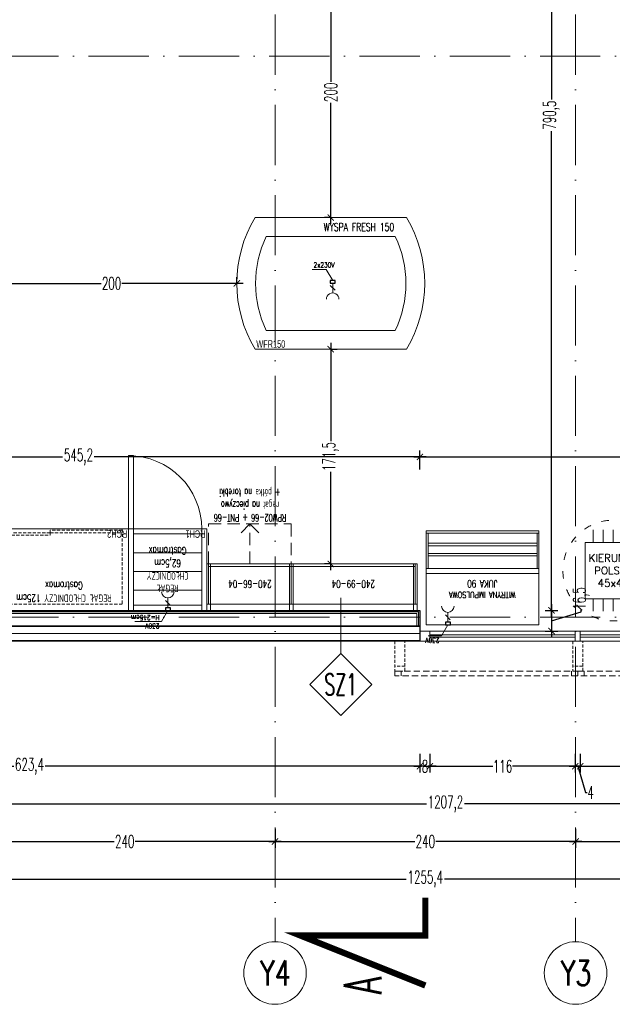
# Model space of a CAD drawing. Header units: millimetres. Extents: x -2074 to 12588, y -3630 to 101167.
# Tile 86 of 256: x 2246 to 2719, y 240 to 1026. Entities that reach past the tile are written whole.
import ezdxf
from ezdxf.enums import TextEntityAlignment as Align

# ---------------------------------------------------------------- set-up
doc = ezdxf.new("R2010")
doc.units = ezdxf.units.MM
for name, pattern in [('02 ST--2001-80$0$DASHED', [0.75, 0.5, -0.25]), ('ACAD_ISO03W100', [30, 12, -18]), ('ACAD_ISO10W100', [18, 12, -3, 0, -3]), ('CONTINOUS', [0]), ('DASH', [0.75, 0.5, -0.25]), ('DASHED', [19.05, 12.7, -6.35])]:
    doc.linetypes.add(name, pattern=pattern)
for name, color, linetype, lineweight in [('SelinAr__ELEWACJA_żaluzje', 7, 'Continuous', 18), ('SelinAr__ELEWACJA_żaluzje konstrukcja', 7, 'Continuous', 18), ('SelinAr_BUD_drzwi okna', 7, 'Continuous', 18), ('SelinAr_BUD_opisy', 7, 'Continuous', 20), ('SelinAr_BUD_opisy ścian', 7, 'Continuous', 20), ('SelinAr_BUD_osie', 8, 'ACAD_ISO10W100', 18), ('SelinAr_BUD_posadzka', 7, 'Continuous', 20), ('SelinAr_BUD_wymiary', 7, 'Continuous', 18), ('SelinAr_BUD_ściany', 7, 'Continuous', 25), ('SelinAr_BUD_ściany struktura', 8, 'Continuous', 9), ('SelinAr_WYP_chłodnictwo', 8, 'Continuous', 18), ('SelinAr_WYP_instalacje elektryczne', 8, 'Continuous', 18), ('SelinAr_WYP_meble', 8, 'Continuous', 18)]:
    doc.layers.add(name, color=color, linetype=linetype, lineweight=lineweight)
doc.layers.add('SelinAr_WYP_urządzenia gastro indeksy', color=8, linetype='Continuous')
doc.styles.add('Arch-Dim', font='romans.shx', dxfattribs={"width": 0.75})
doc.styles.add('dwg_opis podstawowy', font='romans.shx', dxfattribs={"width": 0.7})
doc.styles.add('JACEK_07', font='SIMPLEX.SHX', dxfattribs={"width": 0.7})
doc.styles.add('RomanS', font='romans.shx')
doc.styles.add('style1', font='romans.shx', dxfattribs={"width": 0.6})
doc.linetypes.add('BATTING', pattern='A,0.00254,-2.54,[134,ltypeshp.shx,S=2.54,R=0,X=-2.54,Y=0],-5.08,[134,ltypeshp.shx,S=2.54,R=180,X=2.54,Y=0],-2.54', length=10.16254)
doc.dimstyles.new('ISO-25 Ania', dxfattribs={"dimtxt": 10, "dimasz": 5, "dimexe": 5, "dimexo": 0.625, "dimtad": 0, "dimrnd": 0.01, "dimtxsty": 'style1', "dimblk": 'ARCHTICK', "dimcen": 5, "dimdle": 5, "dimadec": 0, "dimazin": 0, "dimtfac": 1, "dimtmove": 0, "dimatfit": 3, "dimldrblk": 'ARCHTICK', "dimfxl": 0, "dimarcsym": 0})

# ---------------------------------------------------------------- blocks, each defined once
blk = doc.blocks.new('_ArchTick')
at = {"color": 0, "linetype": 'ByBlock', "const_width": 0.15}
blk.add_lwpolyline([(-0.5, -0.5), (0.5, 0.5)], dxfattribs=at)
blk = doc.blocks.new('*D441')
at = {"layer": 'Defpoints', "color": 0}
for p in [(2219.16, 827.74), (2419.16, 815.24), (2419.16, 815.24)]:
    blk.add_point(p, dxfattribs=at)
at = {"layer": 'SelinAr_BUD_wymiary', "color": 0, "lineweight": -2}
for p, q in [((2219.16, 825.24), (2219.16, 810.24)), ((2419.16, 815.24), (2419.16, 820.24)), ((2214.16, 815.24), (2310.82, 815.24)), ((2424.16, 815.24), (2327.5, 815.24))]:
    blk.add_line(p, q, dxfattribs=at)
at = {"layer": 'SelinAr_BUD_wymiary', "color": 0, "lineweight": -2, "xscale": 5, "yscale": 5, "zscale": 5, "rotation": 180}
blk.add_blockref('_ArchTick', (2219.16, 815.24), dxfattribs=at)
at = {"layer": 'SelinAr_BUD_wymiary', "color": 0, "lineweight": -2, "xscale": 5, "yscale": 5, "zscale": 5}
blk.add_blockref('_ArchTick', (2419.16, 815.24), dxfattribs=at)
at = {"layer": 'SelinAr_BUD_wymiary', "color": 0, "insert": (2319.16, 815.24), "char_height": 10, "attachment_point": 5, "style": 'style1'}
blk.add_mtext('200', dxfattribs=at)
blk = doc.blocks.new('*D442')
at = {"layer": 'Defpoints', "color": 0}
for p in [(2494.16, 1067.74), (2494.16, 1067.74), (2494.16, 867.74)]:
    blk.add_point(p, dxfattribs=at)
at = {"layer": 'SelinAr_BUD_wymiary', "color": 0, "lineweight": -2}
for p, q in [((2494.16, 1072.74), (2494.16, 976.08)), ((2494.16, 1067.74), (2499.16, 1067.74)), ((2494.16, 862.74), (2494.16, 959.4)), ((2494.16, 867.74), (2489.16, 867.74))]:
    blk.add_line(p, q, dxfattribs=at)
at = {"layer": 'SelinAr_BUD_wymiary', "color": 0, "lineweight": -2, "xscale": 5, "yscale": 5, "zscale": 5}
for p, rotation in [((2494.16, 1067.74), 90), ((2494.16, 867.74), 270)]:
    blk.add_blockref('_ArchTick', p, dxfattribs=dict(at, rotation=rotation))
at = {"layer": 'SelinAr_BUD_wymiary', "color": 0, "insert": (2494.16, 967.74), "char_height": 10, "attachment_point": 5, "rotation": 90, "style": 'style1'}
blk.add_mtext('200', dxfattribs=at)
blk = doc.blocks.new('*D443')
at = {"layer": 'Defpoints', "color": 0}
for p in [(2494.16, 762.74), (2494.16, 591.24), (2494.16, 591.24)]:
    blk.add_point(p, dxfattribs=at)
at = {"layer": 'SelinAr_BUD_wymiary', "color": 0, "lineweight": -2}
for p, q in [((2494.16, 767.74), (2494.16, 689.19)), ((2494.16, 762.74), (2499.16, 762.74)), ((2494.16, 586.24), (2494.16, 664.79)), ((2494.16, 591.24), (2489.16, 591.24))]:
    blk.add_line(p, q, dxfattribs=at)
at = {"layer": 'SelinAr_BUD_wymiary', "color": 0, "lineweight": -2, "xscale": 5, "yscale": 5, "zscale": 5}
for p, rotation in [((2494.16, 762.74), 90), ((2494.16, 591.24), 270)]:
    blk.add_blockref('_ArchTick', p, dxfattribs=dict(at, rotation=rotation))
at = {"layer": 'SelinAr_BUD_wymiary', "color": 0, "insert": (2494.16, 676.99), "char_height": 10, "attachment_point": 5, "rotation": 90, "style": 'style1'}
blk.add_mtext('171,5', dxfattribs=at)
blk = doc.blocks.new('*D455')
at = {"layer": 'Defpoints', "color": 0}
for p in [(2103.16, 1344.74), (2103.16, 554.24), (2670.36, 554.24)]:
    blk.add_point(p, dxfattribs=at)
at = {"layer": 'SelinAr_BUD_wymiary', "color": 0, "lineweight": -2}
for p, q in [((2665.36, 1344.74), (2675.36, 1344.74)), ((2670.36, 1349.74), (2670.36, 962.12)), ((2670.36, 549.24), (2670.36, 936.87)), ((2665.36, 554.24), (2675.36, 554.24))]:
    blk.add_line(p, q, dxfattribs=at)
at = {"layer": 'SelinAr_BUD_wymiary', "color": 0, "lineweight": -2, "xscale": 5, "yscale": 5, "zscale": 5}
for p, rotation in [((2670.36, 1344.74), 90), ((2670.36, 554.24), 270)]:
    blk.add_blockref('_ArchTick', p, dxfattribs=dict(at, rotation=rotation))
at = {"layer": 'SelinAr_BUD_wymiary', "color": 0, "insert": (2670.36, 949.49), "char_height": 10, "attachment_point": 5, "rotation": 90, "style": 'style1'}
blk.add_mtext('790,5', dxfattribs=at)
blk = doc.blocks.new('*D456')
at = {"layer": 'Defpoints', "color": 0}
for p in [(2103.16, 554.24), (2565.36, 537.74), (2670.36, 537.74)]:
    blk.add_point(p, dxfattribs=at)
at = {"layer": 'SelinAr_BUD_wymiary', "color": 0, "lineweight": -2}
for p, q in [((2670.36, 559.24), (2670.36, 532.74)), ((2665.36, 554.24), (2675.36, 554.24)), ((2670.36, 545.99), (2694.15, 553.13)), ((2694.15, 553.13), (2694.15, 554.38)), ((2665.36, 537.74), (2675.36, 537.74))]:
    blk.add_line(p, q, dxfattribs=at)
at = {"layer": 'SelinAr_BUD_wymiary', "color": 0, "lineweight": -2, "xscale": 5, "yscale": 5, "zscale": 5}
for p, rotation in [((2670.36, 554.24), 90), ((2670.36, 537.74), 270)]:
    blk.add_blockref('_ArchTick', p, dxfattribs=dict(at, rotation=rotation))
at = {"layer": 'SelinAr_BUD_wymiary', "color": 0, "insert": (2694.15, 563.72), "char_height": 10, "attachment_point": 5, "rotation": 90, "style": 'style1'}
blk.add_mtext('16,5', dxfattribs=at)
blk = doc.blocks.new('*U618')
at = {"ltscale": 4}
blk.add_line((0, 50), (0, -2060), dxfattribs=at)
at = {"linetype": 'CONTINOUS'}
blk.add_circle((0, -2085), 25, dxfattribs=at)
at = {"linetype": 'ByBlock', "style": 'Arch-Dim', "width": 0.75}
blk.add_text('Y4', height=20, dxfattribs=at).set_placement((0.35, -2085), align=Align.MIDDLE)
blk = doc.blocks.new('*U619')
at = {"ltscale": 4}
blk.add_line((0, 50), (0, -2060), dxfattribs=at)
at = {"linetype": 'CONTINOUS'}
blk.add_circle((0, -2085), 25, dxfattribs=at)
at = {"linetype": 'ByBlock', "style": 'Arch-Dim', "width": 0.75}
blk.add_text('Y3', height=20, dxfattribs=at).set_placement((0.35, -2085), align=Align.MIDDLE)
blk = doc.blocks.new('*U328')
blk.add_lwpolyline([(0, 0), (66, 0), (66, -32), (0, -32)], close=True)
at = {"linetype": 'DASH', "ltscale": 20}
blk.add_lwpolyline([(0, -32), (66, -32), (66, -64), (0, -64)], close=True, dxfattribs=at)
for points in [[(33.01, -32), (33.01, -64), (25.88, -56.7)], [(33.01, -32), (33.01, -64), (40.15, -56.7)]]:
    blk.add_lwpolyline(points, dxfattribs=at)
at = {"color": 7, "insert": (33, -65.87), "char_height": 6, "width": 87.8961, "attachment_point": 2, "style": 'JACEK_07'}
blk.add_mtext('{\\W0.6;RPW02-66 + PNT-66\\Pregał na pieczywo\\P+ półka na torebki}', dxfattribs=at)
blk = doc.blocks.new('gn-230')
at = {"layer": 'SelinAr_WYP_instalacje elektryczne'}
for p, q in [((-4, 0), (-19.8, 0)), ((-15.6, -3.8), (-8.1, 3.8))]:
    blk.add_line(p, q, dxfattribs=at)
at = {"layer": 'SelinAr_WYP_instalacje elektryczne', "lineweight": 30}
blk.add_lwpolyline([(-4, -4), (0, -4), (0, 4), (-4, 4)], close=True, dxfattribs=at)
at = {"layer": 'SelinAr_WYP_instalacje elektryczne'}
blk.add_arc((-29.8, 0), 10, 270, 90, dxfattribs=at)
blk = doc.blocks.new('*U138')
for p, q in [((4, -16), (58.5, -16)), ((4, -31), (58.5, -31)), ((4, -46), (58.5, -46))]:
    blk.add_line(p, q)
at = {"color": 1}
blk.add_lwpolyline([(31.03, 0), (36.17, 8.9), (57.31, 8.9)], dxfattribs=at)
for points in [[(0, 0), (0, -65)], [(62.5, 0), (0, 0)], [(4, -65), (4, 0)], [(58.5, 0), (58.5, -65)], [(62.5, -65), (62.5, 0)], [(58.5, -4), (4, -4)], [(4, -4), (4, -61)], [(4, -61), (58.5, -61)], [(0, -65), (62.5, -65)]]:
    blk.add_lwpolyline(points)
blk.add_lwpolyline([(62.5, -65), (58.5, -65), (58.5, -123.5), (62.5, -123.5)], close=True)
blk.add_arc((62.5, -65), 58.5, 180, 270)
at = {"color": 1, "xscale": 0.5, "yscale": 0.5, "zscale": 0.5, "rotation": 89.99999999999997}
blk.add_blockref('gn-230', (31.03, 0), dxfattribs=at)
at = {"color": 1, "insert": (37.72, 14.46), "char_height": 4, "width": 32.4538, "attachment_point": 1, "style": 'RomanS'}
blk.add_mtext('{\\W0.7;230V\\PH=215cm}', dxfattribs=at)
at = {"color": 242, "insert": (31.25, -32.5), "char_height": 6, "width": 62.5, "attachment_point": 5, "style": 'JACEK_07'}
blk.add_mtext('REGAŁ\\PCHŁODNICZY\\P62,5cm\\PGastromax', dxfattribs=at)
at = {"layer": 'SelinAr_WYP_urządzenia gastro indeksy', "color": 242, "insert": (1, -64), "char_height": 6, "width": 36.1, "attachment_point": 7, "style": 'JACEK_07'}
blk.add_mtext('{\\fArial|b0|i0|c238|p34;RCH1}', dxfattribs=at)
blk = doc.blocks.new('Regał chłodniczy GP 125cm')
blk.add_lwpolyline([(0, 0), (125, 0), (125, -65), (0, -65), (0, 0)])
at = {"linetype": 'DASHED', "ltscale": 0.2}
for points in [[(5, -5), (120, -5), (120, -65), (5, -65)], [(5, -64), (62.5, -64), (62.5, -62), (5, -62)], [(62.5, -62), (120, -62), (120, -60), (62.5, -60)]]:
    blk.add_lwpolyline(points, close=True, dxfattribs=at)
at = {"color": 242, "insert": (51.52, -14.68), "char_height": 6, "width": 93.0449, "attachment_point": 5, "style": 'JACEK_07'}
blk.add_mtext('REGAŁ CHŁODNICZY 125cm\\PGastromax', dxfattribs=at)
blk = doc.blocks.new('*U137')
at = {"color": 1}
blk.add_lwpolyline([(98.8, 0), (103.94, 8.9), (125.08, 8.9)], dxfattribs=at)
blk.add_blockref('Regał chłodniczy GP 125cm', (0, 0))
at = {"color": 1, "xscale": 0.5, "yscale": 0.5, "zscale": 0.5, "rotation": 89.99999999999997}
blk.add_blockref('gn-230', (98.8, 0), dxfattribs=at)
at = {"color": 1, "insert": (105.49, 14.46), "char_height": 4, "width": 32.4538, "attachment_point": 1, "style": 'RomanS'}
blk.add_mtext('{\\W0.7;230V\\PH=215cm}', dxfattribs=at)
at = {"layer": 'SelinAr_WYP_urządzenia gastro indeksy', "color": 242, "insert": (1, -64), "char_height": 6, "width": 36.1, "attachment_point": 7, "style": 'JACEK_07'}
blk.add_mtext('{\\fArial|b0|i0|c238|p34;RCH2}', dxfattribs=at)
blk = doc.blocks.new('KIERUNEK POLSKA')
for p, q in [((-16, 22.5), (-16, 32.5)), ((-8, 22.5), (-8, 32.5)), ((0, 22.5), (0, 32.5)), ((8, 22.5), (8, 32.5)), ((16, 22.5), (16, 32.5)), ((-16, -22.5), (-16, -32.5)), ((-8, -22.5), (-8, -32.5)), ((0, -22.5), (0, -32.5)), ((8, -22.5), (8, -32.5)), ((16, -22.5), (16, -32.5))]:
    blk.add_line(p, q)
blk.add_lwpolyline([(-22.5, 22.5), (-22.5, -22.5), (22.5, -22.5), (22.5, 22.5)], close=True)
at = {"linetype": 'ACAD_ISO03W100', "ltscale": 0.5}
blk.add_circle((0, 0), 40.22, dxfattribs=at)
at = {"insert": (0, 0), "char_height": 6, "width": 59.7, "attachment_point": 5, "style": 'RomanS'}
blk.add_mtext('KIERUNEK\\PPOLSKA\\P45x45', dxfattribs=at)
blk = doc.blocks.new('WF150')
for p, q in [((0, 105), (-120.91, 105)), ((-8.95, 90), (-111.96, 90)), ((-8.95, 15), (-111.96, 15)), ((0, 0), (-120.91, 0))]:
    blk.add_line(p, q)
for centre, radius, start, end in [((-33.43, 52.5), 102.03, 149.03283, 210.96717), ((-87.49, 52.5), 102.03, 329.03283, 30.96717), ((-33.43, 52.5), 87.03, 154.47669, 205.52331), ((-87.49, 52.5), 87.03, 334.47669, 25.52331)]:
    blk.add_arc(centre, radius, start, end)
at = {"color": 242, "insert": (-66.06, 97.49), "char_height": 6.4, "width": 213.4104, "attachment_point": 4, "style": 'dwg_opis podstawowy'}
blk.add_mtext('WYSPA FRESH 150', dxfattribs=at)
blk = doc.blocks.new('*U136')
at = {"color": 1}
blk.add_lwpolyline([(62.01, -50.22), (56.86, -41.32), (45.58, -41.32)], dxfattribs=at)
blk.add_blockref('WF150', (120.91, -105))
at = {"color": 1, "xscale": 0.5, "yscale": 0.5, "zscale": 0.5, "rotation": 89.99999999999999}
blk.add_blockref('gn-230', (62.01, -50.22), dxfattribs=at)
at = {"color": 1, "insert": (46.69, -35.76), "char_height": 4, "width": 32.4538, "attachment_point": 1, "style": 'RomanS'}
blk.add_mtext('{\\W0.7;2x230V}', dxfattribs=at)
at = {"layer": 'SelinAr_WYP_urządzenia gastro indeksy', "color": 242, "insert": (1, -104), "char_height": 6, "width": 36.1, "attachment_point": 7, "style": 'JACEK_07'}
blk.add_mtext('{\\fArial|b0|i0|c238|p34;WFR150}', dxfattribs=at)
blk = doc.blocks.new('*U367')
for points in [[(-1.5, 0), (-1.5, -37), (1.5, -37), (1.5, 0), (-1.5, 0), (-1.5, -5), (1.5, -5)], [(0, -5), (99, -5), (99, -37), (0, -37), (0, -5)]]:
    blk.add_lwpolyline(points)
for points in [[(97.5, 0), (97.5, -37), (100.5, -37), (100.5, 0), (97.5, 0)], [(100.5, 0), (97.5, 0), (97.5, -5), (100.5, -5)], [(0, -5), (99, -5), (99, -35), (0, -35)]]:
    blk.add_lwpolyline(points, close=True)
at = {"color": 7, "insert": (49.5, -21), "char_height": 6, "width": 99, "attachment_point": 5, "style": 'JACEK_07'}
blk.add_mtext('240-99-04', dxfattribs=at)
blk = doc.blocks.new('*U222')
blk.add_line((0, -41), (90, -41))
for points in [[(0, 0), (90, 0), (90, -75), (0, -75), (0, 0)], [(88.5, -55), (1.5, -55)], [(88.5, -57), (1.5, -57)], [(88.5, -63), (1.5, -63)], [(88.5, -65), (1.5, -65)]]:
    blk.add_lwpolyline(points)
for points in [[(0, 0), (90, 0), (90, -45), (0, -45)], [(0, -45), (1.5, -45), (1.5, -73), (0, -73)], [(90, -45), (88.5, -45), (88.5, -73), (90, -73)], [(0, -75), (90, -75), (90, -73), (0, -73)]]:
    blk.add_lwpolyline(points, close=True)
at = {"layer": 'SelinAr_WYP_instalacje elektryczne', "color": 1}
blk.add_lwpolyline([(72.69, 0), (77.84, 8.9), (88.4, 8.9)], dxfattribs=at)
at = {"layer": 'SelinAr_WYP_instalacje elektryczne', "color": 1, "xscale": 0.5, "yscale": 0.5, "zscale": 0.5, "rotation": 89.99999999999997}
blk.add_blockref('gn-230', (72.69, 0), dxfattribs=at)
at = {"color": 242, "insert": (45.27, -28.52), "char_height": 6, "width": 90.5449, "attachment_point": 5, "style": 'JACEK_07'}
blk.add_mtext('{\\H0.83333x;WITRYNA IMPULSOWA\\P}JUKA 90', dxfattribs=at)
at = {"layer": 'SelinAr_WYP_instalacje elektryczne', "color": 1, "insert": (79.38, 14.46), "char_height": 4, "width": 32.4538, "attachment_point": 1, "style": 'RomanS'}
blk.add_mtext('{\\W0.7;230V}', dxfattribs=at)
blk = doc.blocks.new('*U131')
for points in [[(-1.5, 0), (-1.5, -37), (1.5, -37), (1.5, 0), (-1.5, 0), (-1.5, -5), (1.5, -5)], [(0, -5), (66, -5), (66, -37), (0, -37), (0, -5)], [(0, -5), (66, -5), (66, -37), (0, -37), (0, -5)]]:
    blk.add_lwpolyline(points)
for points in [[(64.5, 0), (64.5, -37), (67.5, -37), (67.5, 0), (64.5, 0)], [(67.5, 0), (64.5, 0), (64.5, -5), (67.5, -5)], [(66, -5), (0, -5), (0, -35), (66, -35)]]:
    blk.add_lwpolyline(points, close=True)
at = {"color": 7, "insert": (33, -21), "char_height": 6, "width": 66, "attachment_point": 5, "style": 'JACEK_07'}
blk.add_mtext('240-66-04', dxfattribs=at)
blk = doc.blocks.new('trerterterte1')
at = {"linetype": '02 ST--2001-80$0$DASHED', "ltscale": 5}
blk.add_line((20, 4), (20, -4), dxfattribs=at)
blk.add_lwpolyline([(0, -4), (24, -4), (24, 4), (0, 4)], close=True, dxfattribs=at)
blk = doc.blocks.new('*U413')
at = {"linetype": '02 ST--2001-80$0$DASHED', "ltscale": 10}
for p, q in [((5, 0), (5, -3.7)), ((141, 0), (141, -3.7))]:
    blk.add_line(p, q, dxfattribs=at)
blk.add_lwpolyline([(146, 0), (146, -3.7), (0, -3.7), (0, 0)], close=True, dxfattribs=at)
blk = doc.blocks.new('*U414')
at = {"linetype": '02 ST--2001-80$0$DASHED', "ltscale": 10}
for p, q in [((5, 0), (5, -3.7)), ((115, 0), (115, -3.7))]:
    blk.add_line(p, q, dxfattribs=at)
blk.add_lwpolyline([(120, 0), (120, -3.7), (0, -3.7), (0, 0)], close=True, dxfattribs=at)
blk = doc.blocks.new('*U622')
at = {"ltscale": 4}
blk.add_line((-50, 0), (1785.4, 0), dxfattribs=at)
blk = doc.blocks.new('*U623')
at = {"ltscale": 4}
blk.add_line((-50, 0), (1785.4, 0), dxfattribs=at)
blk = doc.blocks.new('*D647')
at = {"layer": 'Defpoints', "color": 0}
for p in [(1941.96, 529.74), (2565.36, 529.74), (2565.36, 429.74)]:
    blk.add_point(p, dxfattribs=at)
at = {"layer": 'SelinAr_BUD_wymiary', "color": 0, "lineweight": -2}
for p, q in [((1941.96, 439.74), (1941.96, 424.74)), ((2565.36, 439.74), (2565.36, 424.74)), ((1936.96, 429.74), (2241.03, 429.74)), ((2570.36, 429.74), (2266.28, 429.74))]:
    blk.add_line(p, q, dxfattribs=at)
at = {"layer": 'SelinAr_BUD_wymiary', "color": 0, "lineweight": -2, "xscale": 5, "yscale": 5, "zscale": 5, "rotation": 180}
blk.add_blockref('_ArchTick', (1941.96, 429.74), dxfattribs=at)
at = {"layer": 'SelinAr_BUD_wymiary', "color": 0, "lineweight": -2, "xscale": 5, "yscale": 5, "zscale": 5}
blk.add_blockref('_ArchTick', (2565.36, 429.74), dxfattribs=at)
at = {"layer": 'SelinAr_BUD_wymiary', "color": 0, "insert": (2253.66, 429.74), "char_height": 10, "attachment_point": 5, "style": 'style1'}
blk.add_mtext('623,4', dxfattribs=at)
blk = doc.blocks.new('*D648')
at = {"layer": 'Defpoints', "color": 0}
for p in [(2573.36, 537.74), (2565.36, 529.74), (2573.36, 429.74)]:
    blk.add_point(p, dxfattribs=at)
at = {"layer": 'SelinAr_BUD_wymiary', "color": 0, "lineweight": -2}
for p, q in [((2565.36, 439.74), (2565.36, 424.74)), ((2573.36, 439.74), (2573.36, 424.74)), ((2560.36, 429.74), (2566.73, 429.74)), ((2578.36, 429.74), (2571.98, 429.74))]:
    blk.add_line(p, q, dxfattribs=at)
at = {"layer": 'SelinAr_BUD_wymiary', "color": 0, "lineweight": -2, "xscale": 5, "yscale": 5, "zscale": 5, "rotation": 180}
blk.add_blockref('_ArchTick', (2565.36, 429.74), dxfattribs=at)
at = {"layer": 'SelinAr_BUD_wymiary', "color": 0, "lineweight": -2, "xscale": 5, "yscale": 5, "zscale": 5}
blk.add_blockref('_ArchTick', (2573.36, 429.74), dxfattribs=at)
at = {"layer": 'SelinAr_BUD_wymiary', "color": 0, "insert": (2569.36, 429.74), "char_height": 10, "attachment_point": 5, "style": 'style1'}
blk.add_mtext('8', dxfattribs=at)
blk = doc.blocks.new('*D649')
at = {"layer": 'Defpoints', "color": 0}
for p in [(2573.36, 537.74), (2689.36, 529.74), (2689.36, 429.74)]:
    blk.add_point(p, dxfattribs=at)
at = {"layer": 'SelinAr_BUD_wymiary', "color": 0, "lineweight": -2}
for p, q in [((2573.36, 439.74), (2573.36, 424.74)), ((2689.36, 439.74), (2689.36, 424.74)), ((2568.36, 429.74), (2623.45, 429.74)), ((2694.36, 429.74), (2639.27, 429.74))]:
    blk.add_line(p, q, dxfattribs=at)
at = {"layer": 'SelinAr_BUD_wymiary', "color": 0, "lineweight": -2, "xscale": 5, "yscale": 5, "zscale": 5, "rotation": 180}
blk.add_blockref('_ArchTick', (2573.36, 429.74), dxfattribs=at)
at = {"layer": 'SelinAr_BUD_wymiary', "color": 0, "lineweight": -2, "xscale": 5, "yscale": 5, "zscale": 5}
blk.add_blockref('_ArchTick', (2689.36, 429.74), dxfattribs=at)
at = {"layer": 'SelinAr_BUD_wymiary', "color": 0, "insert": (2631.36, 429.74), "char_height": 10, "attachment_point": 5, "style": 'style1'}
blk.add_mtext('116', dxfattribs=at)
blk = doc.blocks.new('*D650')
at = {"layer": 'Defpoints', "color": 0}
for p in [(2689.36, 529.74), (2693.36, 529.74), (2693.36, 429.74)]:
    blk.add_point(p, dxfattribs=at)
at = {"layer": 'SelinAr_BUD_wymiary', "color": 0, "lineweight": -2}
for p, q in [((2689.36, 439.74), (2689.36, 424.74)), ((2693.36, 439.74), (2693.36, 424.74)), ((2684.36, 429.74), (2698.36, 429.74)), ((2691.36, 429.74), (2697.64, 408.8)), ((2697.64, 408.8), (2698.89, 408.8))]:
    blk.add_line(p, q, dxfattribs=at)
at = {"layer": 'SelinAr_BUD_wymiary', "color": 0, "lineweight": -2, "xscale": 5, "yscale": 5, "zscale": 5, "rotation": 180}
blk.add_blockref('_ArchTick', (2689.36, 429.74), dxfattribs=at)
at = {"layer": 'SelinAr_BUD_wymiary', "color": 0, "lineweight": -2, "xscale": 5, "yscale": 5, "zscale": 5}
blk.add_blockref('_ArchTick', (2693.36, 429.74), dxfattribs=at)
at = {"layer": 'SelinAr_BUD_wymiary', "color": 0, "insert": (2701.66, 408.8), "char_height": 10, "attachment_point": 5, "style": 'style1'}
blk.add_mtext('4', dxfattribs=at)
blk = doc.blocks.new('*D651')
at = {"layer": 'Defpoints', "color": 0}
for p in [(2693.36, 529.74), (2809.36, 529.74), (2809.36, 429.74)]:
    blk.add_point(p, dxfattribs=at)
at = {"layer": 'SelinAr_BUD_wymiary', "color": 0, "lineweight": -2}
for p, q in [((2693.36, 439.74), (2693.36, 424.74)), ((2809.36, 439.74), (2809.36, 424.74)), ((2688.36, 429.74), (2743.45, 429.74)), ((2814.36, 429.74), (2759.27, 429.74))]:
    blk.add_line(p, q, dxfattribs=at)
at = {"layer": 'SelinAr_BUD_wymiary', "color": 0, "lineweight": -2, "xscale": 5, "yscale": 5, "zscale": 5, "rotation": 180}
blk.add_blockref('_ArchTick', (2693.36, 429.74), dxfattribs=at)
at = {"layer": 'SelinAr_BUD_wymiary', "color": 0, "lineweight": -2, "xscale": 5, "yscale": 5, "zscale": 5}
blk.add_blockref('_ArchTick', (2809.36, 429.74), dxfattribs=at)
at = {"layer": 'SelinAr_BUD_wymiary', "color": 0, "insert": (2751.36, 429.74), "char_height": 10, "attachment_point": 5, "style": 'style1'}
blk.add_mtext('116', dxfattribs=at)
blk = doc.blocks.new('*D682')
at = {"layer": 'Defpoints', "color": 0}
for p in [(1982.16, 554.24), (3189.36, 537.74), (3189.36, 399.74)]:
    blk.add_point(p, dxfattribs=at)
at = {"layer": 'SelinAr_BUD_wymiary', "color": 0, "lineweight": -2}
for p, q in [((1982.16, 409.74), (1982.16, 394.74)), ((3189.36, 409.74), (3189.36, 394.74)), ((1977.16, 399.74), (2570.7, 399.74)), ((3194.36, 399.74), (2600.81, 399.74))]:
    blk.add_line(p, q, dxfattribs=at)
at = {"layer": 'SelinAr_BUD_wymiary', "color": 0, "lineweight": -2, "xscale": 5, "yscale": 5, "zscale": 5, "rotation": 180}
blk.add_blockref('_ArchTick', (1982.16, 399.74), dxfattribs=at)
at = {"layer": 'SelinAr_BUD_wymiary', "color": 0, "lineweight": -2, "xscale": 5, "yscale": 5, "zscale": 5}
blk.add_blockref('_ArchTick', (3189.36, 399.74), dxfattribs=at)
at = {"layer": 'SelinAr_BUD_wymiary', "color": 0, "insert": (2585.76, 399.74), "char_height": 10, "attachment_point": 5, "style": 'style1'}
blk.add_mtext('1207,2', dxfattribs=at)
blk = doc.blocks.new('*D706')
at = {"layer": 'Defpoints', "color": 0}
for p in [(2689.66, 529.74), (2929.66, 529.74), (2689.66, 369.74)]:
    blk.add_point(p, dxfattribs=at)
at = {"layer": 'SelinAr_BUD_wymiary', "color": 0, "lineweight": -2}
for p, q in [((2689.66, 379.74), (2689.66, 364.74)), ((2929.66, 379.74), (2929.66, 364.74)), ((2684.66, 369.74), (2801.32, 369.74)), ((2934.66, 369.74), (2818, 369.74))]:
    blk.add_line(p, q, dxfattribs=at)
at = {"layer": 'SelinAr_BUD_wymiary', "color": 0, "lineweight": -2, "xscale": 5, "yscale": 5, "zscale": 5, "rotation": 180}
blk.add_blockref('_ArchTick', (2689.66, 369.74), dxfattribs=at)
at = {"layer": 'SelinAr_BUD_wymiary', "color": 0, "lineweight": -2, "xscale": 5, "yscale": 5, "zscale": 5}
blk.add_blockref('_ArchTick', (2929.66, 369.74), dxfattribs=at)
at = {"layer": 'SelinAr_BUD_wymiary', "color": 0, "insert": (2809.66, 369.74), "char_height": 10, "attachment_point": 5, "style": 'style1'}
blk.add_mtext('240', dxfattribs=at)
blk = doc.blocks.new('*D707')
at = {"layer": 'Defpoints', "color": 0}
for p in [(2449.66, 529.74), (2689.66, 529.74), (2449.66, 369.74)]:
    blk.add_point(p, dxfattribs=at)
at = {"layer": 'SelinAr_BUD_wymiary', "color": 0, "lineweight": -2}
for p, q in [((2449.66, 379.74), (2449.66, 364.74)), ((2689.66, 379.74), (2689.66, 364.74)), ((2444.66, 369.74), (2561.32, 369.74)), ((2694.66, 369.74), (2578, 369.74))]:
    blk.add_line(p, q, dxfattribs=at)
at = {"layer": 'SelinAr_BUD_wymiary', "color": 0, "lineweight": -2, "xscale": 5, "yscale": 5, "zscale": 5, "rotation": 180}
blk.add_blockref('_ArchTick', (2449.66, 369.74), dxfattribs=at)
at = {"layer": 'SelinAr_BUD_wymiary', "color": 0, "lineweight": -2, "xscale": 5, "yscale": 5, "zscale": 5}
blk.add_blockref('_ArchTick', (2689.66, 369.74), dxfattribs=at)
at = {"layer": 'SelinAr_BUD_wymiary', "color": 0, "insert": (2569.66, 369.74), "char_height": 10, "attachment_point": 5, "style": 'style1'}
blk.add_mtext('240', dxfattribs=at)
blk = doc.blocks.new('*D708')
at = {"layer": 'Defpoints', "color": 0}
for p in [(2209.66, 529.74), (2449.66, 529.74), (2209.66, 369.74)]:
    blk.add_point(p, dxfattribs=at)
at = {"layer": 'SelinAr_BUD_wymiary', "color": 0, "lineweight": -2}
for p, q in [((2209.66, 379.74), (2209.66, 364.74)), ((2449.66, 379.74), (2449.66, 364.74)), ((2204.66, 369.74), (2321.32, 369.74)), ((2454.66, 369.74), (2338, 369.74))]:
    blk.add_line(p, q, dxfattribs=at)
at = {"layer": 'SelinAr_BUD_wymiary', "color": 0, "lineweight": -2, "xscale": 5, "yscale": 5, "zscale": 5, "rotation": 180}
blk.add_blockref('_ArchTick', (2209.66, 369.74), dxfattribs=at)
at = {"layer": 'SelinAr_BUD_wymiary', "color": 0, "lineweight": -2, "xscale": 5, "yscale": 5, "zscale": 5}
blk.add_blockref('_ArchTick', (2449.66, 369.74), dxfattribs=at)
at = {"layer": 'SelinAr_BUD_wymiary', "color": 0, "insert": (2329.66, 369.74), "char_height": 10, "attachment_point": 5, "style": 'style1'}
blk.add_mtext('240', dxfattribs=at)
blk = doc.blocks.new('*D719')
at = {"layer": 'Defpoints', "color": 0}
for p in [(1941.96, 529.74), (3197.36, 529.74), (1941.96, 339.74)]:
    blk.add_point(p, dxfattribs=at)
at = {"layer": 'SelinAr_BUD_wymiary', "color": 0, "lineweight": -2}
for p, q in [((1941.96, 349.74), (1941.96, 334.74)), ((3197.36, 349.74), (3197.36, 334.74)), ((1936.96, 339.74), (2554.46, 339.74)), ((3202.36, 339.74), (2584.85, 339.74))]:
    blk.add_line(p, q, dxfattribs=at)
at = {"layer": 'SelinAr_BUD_wymiary', "color": 0, "lineweight": -2, "xscale": 5, "yscale": 5, "zscale": 5, "rotation": 180}
blk.add_blockref('_ArchTick', (1941.96, 339.74), dxfattribs=at)
at = {"layer": 'SelinAr_BUD_wymiary', "color": 0, "lineweight": -2, "xscale": 5, "yscale": 5, "zscale": 5}
blk.add_blockref('_ArchTick', (3197.36, 339.74), dxfattribs=at)
at = {"layer": 'SelinAr_BUD_wymiary', "color": 0, "insert": (2569.66, 339.74), "char_height": 10, "attachment_point": 5, "style": 'style1'}
blk.add_mtext('1255,4', dxfattribs=at)
blk = doc.blocks.new('*D848')
at = {"layer": 'Defpoints', "color": 0}
for p in [(2565.36, 676.74), (2020.16, 554.24), (2565.36, 554.24)]:
    blk.add_point(p, dxfattribs=at)
at = {"layer": 'SelinAr_BUD_wymiary', "color": 0, "lineweight": -2}
for p, q in [((2015.16, 676.74), (2280.13, 676.74)), ((2020.16, 666.74), (2020.16, 681.74)), ((2570.36, 676.74), (2305.38, 676.74)), ((2565.36, 666.74), (2565.36, 681.74))]:
    blk.add_line(p, q, dxfattribs=at)
at = {"layer": 'SelinAr_BUD_wymiary', "color": 0, "lineweight": -2, "xscale": 5, "yscale": 5, "zscale": 5, "rotation": 180}
blk.add_blockref('_ArchTick', (2020.16, 676.74), dxfattribs=at)
at = {"layer": 'SelinAr_BUD_wymiary', "color": 0, "lineweight": -2, "xscale": 5, "yscale": 5, "zscale": 5}
blk.add_blockref('_ArchTick', (2565.36, 676.74), dxfattribs=at)
at = {"layer": 'SelinAr_BUD_wymiary', "color": 0, "insert": (2292.76, 676.74), "char_height": 10, "attachment_point": 5, "style": 'style1'}
blk.add_mtext('545,2', dxfattribs=at)
blk = doc.blocks.new('*D849')
at = {"layer": 'Defpoints', "color": 0}
for p in [(3168.71, 676.74), (3168.71, 558.74), (2565.36, 554.24)]:
    blk.add_point(p, dxfattribs=at)
at = {"layer": 'SelinAr_BUD_wymiary', "color": 0, "lineweight": -2}
for p, q in [((2560.36, 676.74), (2851.69, 676.74)), ((2565.36, 666.74), (2565.36, 681.74)), ((3173.71, 676.74), (2882.37, 676.74)), ((3168.71, 666.74), (3168.71, 681.74))]:
    blk.add_line(p, q, dxfattribs=at)
at = {"layer": 'SelinAr_BUD_wymiary', "color": 0, "lineweight": -2, "xscale": 5, "yscale": 5, "zscale": 5, "rotation": 180}
blk.add_blockref('_ArchTick', (2565.36, 676.74), dxfattribs=at)
at = {"layer": 'SelinAr_BUD_wymiary', "color": 0, "lineweight": -2, "xscale": 5, "yscale": 5, "zscale": 5}
blk.add_blockref('_ArchTick', (3168.71, 676.74), dxfattribs=at)
at = {"layer": 'SelinAr_BUD_wymiary', "color": 0, "insert": (2867.03, 676.74), "char_height": 10, "attachment_point": 5, "style": 'style1'}
blk.add_mtext('603,35', dxfattribs=at)
blk = doc.blocks.new('*D941')
at = {"layer": 'Defpoints', "color": 0}
for p in [(3225.06, 1065.74), (2565.36, 529.74), (3287.36, 529.74)]:
    blk.add_point(p, dxfattribs=at)
at = {"layer": 'SelinAr_BUD_posadzka', "color": 0, "lineweight": -2}
for p, q in [((3287.36, 1070.74), (3287.36, 936.08)), ((3277.36, 1065.74), (3292.36, 1065.74)), ((3287.36, 524.74), (3287.36, 919.4)), ((3277.36, 529.74), (3292.36, 529.74))]:
    blk.add_line(p, q, dxfattribs=at)
at = {"layer": 'SelinAr_BUD_posadzka', "color": 0, "lineweight": -2, "xscale": 5, "yscale": 5, "zscale": 5}
for p, rotation in [((3287.36, 1065.74), 90), ((3287.36, 529.74), 270)]:
    blk.add_blockref('_ArchTick', p, dxfattribs=dict(at, rotation=rotation))
at = {"layer": 'SelinAr_BUD_posadzka', "color": 0, "insert": (3287.36, 927.74), "char_height": 10, "attachment_point": 5, "rotation": 90, "style": 'style1'}
blk.add_mtext('536', dxfattribs=at)
blk = doc.blocks.new('EQWEQW')
at = {"layer": 'SelinAr_BUD_opisy ścian', "ltscale": 5}
blk.add_lwpolyline([(14219.25, 15.24), (14244, 39.99), (14219.25, 64.74), (14194.5, 39.99)], close=True, dxfattribs=at)
blk = doc.blocks.new('REWRWERWRW')
at = {"layer": 'SelinAr_BUD_opisy ścian', "color": 6}
blk.add_blockref('EQWEQW', (-10527.13, 1078.76), dxfattribs=at)
at = {"layer": 'SelinAr_BUD_opisy ścian', "ltscale": 0.2, "style": 'style1', "width": 0.6}
blk.add_text('SZ1', height=17, dxfattribs=at).set_placement((3692.12, 1118.76), align=Align.MIDDLE_CENTER)

msp = doc.modelspace()

# ---------------------------------------------------------------- linework, layer by layer
at = {"layer": 'SelinAr_BUD_drzwi okna', "linetype": 'Continuous', "lineweight": 18}
for points in [[(2573.357, 537.741), (2573.357, 529.741), (2565.357, 529.741), (2565.357, 537.741)], [(2689.357, 537.741), (2573.357, 537.741), (2573.357, 529.741), (2689.357, 529.741)], [(2689.357, 534.741), (2573.357, 534.741), (2573.357, 532.741), (2689.357, 532.741)], [(2693.357, 537.741), (2693.357, 529.741), (2689.357, 529.741), (2689.357, 537.741)], [(2809.357, 537.741), (2693.357, 537.741), (2693.357, 529.741), (2809.357, 529.741)], [(2809.357, 534.741), (2693.357, 534.741), (2693.357, 532.741), (2809.357, 532.741)]]:
    msp.add_lwpolyline(points, close=True, dxfattribs=at)
at = {"layer": 'SelinAr_BUD_opisy', "lineweight": 40, "ltscale": 20, "const_width": 5}
msp.add_lwpolyline([(2569.657, 254.741), (2469.657, 294.741), (2569.657, 294.741), (2569.657, 324.741)], dxfattribs=at)
at = {"layer": 'SelinAr_BUD_opisy ścian'}
msp.add_lwpolyline([(2502.157, 519.741), (2502.157, 529.741), (2502.157, 554.241), (2502.157, 564.241)], dxfattribs=at)
at = {"layer": 'SelinAr_BUD_ściany'}
msp.add_lwpolyline([(1982.157, 1564.241), (1982.157, 1357.241), (1992.157, 1357.241), (1992.157, 1344.741), (1982.157, 1344.741), (1982.157, 554.241), (2565.357, 554.241), (2565.357, 529.741), (1941.957, 529.741), (1941.954, 1561.741), (1953.954, 1561.741), (1953.957, 1564.241)], close=True, dxfattribs=at)
at = {"layer": 'SelinAr_BUD_ściany struktura'}
for points in [[(1942.457, 1561.741), (1942.457, 530.241), (2565.357, 530.241)], [(1953.457, 1561.741), (1953.457, 541.241), (2565.357, 541.241)], [(1953.957, 1561.741), (1953.957, 541.741), (2565.357, 541.741)], [(1992.157, 1347.241), (1979.657, 1347.241), (1979.657, 551.741), (2562.857, 551.741), (2562.857, 541.741)], [(2564.107, 541.741), (2564.107, 552.991), (1980.907, 552.991), (1980.907, 1345.991), (1992.157, 1345.991)]]:
    msp.add_lwpolyline(points, dxfattribs=at)
at = {"layer": 'SelinAr_BUD_ściany struktura', "linetype": 'BATTING', "ltscale": 0.4}
msp.add_lwpolyline([(1947.954, 1561.741), (1947.957, 535.741), (2565.357, 535.741)], dxfattribs=at)

# ---------------------------------------------------------------- block references
at = {"layer": 'SelinAr__ELEWACJA_żaluzje'}
for name, p in [('*U413', (2545.357, 505.741)), ('*U414', (2691.357, 505.741))]:
    msp.add_blockref(name, p, dxfattribs=at)
at = {"layer": 'SelinAr__ELEWACJA_żaluzje konstrukcja', "rotation": 270}
for p in [(2549.357, 529.741), (2691.357, 529.741)]:
    msp.add_blockref('trerterterte1', p, dxfattribs=at)
at = {"layer": 'SelinAr_BUD_opisy ścian'}
msp.add_blockref('REWRWERWRW', (-1189.964, -623.764), dxfattribs=at)
at = {"layer": 'SelinAr_BUD_osie'}
for name, p in [('*U618', (2449.657, 2349.741)), ('*U619', (2689.657, 2349.741)), ('*U623', (1701.955, 996.741)), ('*U622', (1701.957, 548.741))]:
    msp.add_blockref(name, p, dxfattribs=at)
at = {"layer": 'SelinAr_WYP_chłodnictwo'}
msp.add_blockref('*U136', (2433.7, 867.741), dxfattribs=at)
at = {"layer": 'SelinAr_WYP_chłodnictwo', "rotation": 180}
for name, p in [('*U138', (2395.157, 554.241)), ('*U137', (2332.657, 554.241)), ('*U222', (2660.357, 542.741))]:
    msp.add_blockref(name, p, dxfattribs=at)
at = {"layer": 'SelinAr_WYP_meble'}
for name, p, rotation in [('*U328', (2462.657, 559.241), 180), ('*U131', (2462.657, 554.241), 179.9999999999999), ('*U367', (2561.657, 554.241), 179.9999999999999)]:
    msp.add_blockref(name, p, dxfattribs=dict(at, rotation=rotation))
msp.add_blockref('KIERUNEK POLSKA', (2719.711, 586.001), dxfattribs=at)

# ---------------------------------------------------------------- texts
at = {"layer": 'SelinAr_BUD_opisy', "lineweight": 50, "ltscale": 20, "insert": (2519.657, 254.741), "char_height": 30, "width": 40.99441, "attachment_point": 5, "rotation": 90, "style": 'style1'}
msp.add_mtext('A', dxfattribs=at)

# ---------------------------------------------------------------- dimensions: what is measured, and where the dimension line sits
at = {"layer": 'SelinAr_BUD_posadzka'}
dim = msp.add_linear_dim(base=(3287.359, 529.741), p1=(3225.057, 1065.739), p2=(2565.357, 529.741), angle=90, dimstyle='ISO-25 Ania', override={"dimfxl": 10, "dimarcsym": 2}, dxfattribs=at)
dim.commit()
dim.dimension.update_dxf_attribs({"geometry": '*D941', "text_midpoint": (3287.359, 927.74), "dimtype": 160})
at = {"layer": 'SelinAr_BUD_wymiary'}
for base, p1, p2, override, picture, middle in [((2670.357, 554.241), (2103.157, 1344.741), (2103.157, 554.241), {"dimarcsym": 2}, '*D455', (2670.357, 949.491)), ((2494.157, 1067.741), (2494.157, 867.741), (2494.157, 1067.741), {"dimfxl": 10, "dimarcsym": 2}, '*D442', (2494.157, 967.741)), ((2494.157, 591.241), (2494.157, 762.741), (2494.157, 591.241), {"dimfxl": 10, "dimarcsym": 2}, '*D443', (2494.157, 676.991)), ((2670.357, 537.741), (2103.157, 554.241), (2565.357, 537.741), {"dimtmove": 1, "dimarcsym": 2}, '*D456', (2694.151, 555.005))]:
    dim = msp.add_linear_dim(base=base, p1=p1, p2=p2, angle=90, dimstyle='ISO-25 Ania', override=override, dxfattribs=at)
    dim.commit()
    dim.dimension.update_dxf_attribs({"geometry": picture, "text_midpoint": middle})
for base, p1, p2, override, picture, middle in [((2419.157, 815.241), (2219.157, 827.741), (2419.157, 815.241), {"dimfxl": 10, "dimarcsym": 2}, '*D441', (2319.157, 815.241)), ((2565.357, 676.741), (2020.157, 554.241), (2565.357, 554.241), {"dimtmove": 1, "dimfxl": 10, "dimarcsym": 2}, '*D848', (2292.757, 676.741)), ((3168.707, 676.741), (2565.357, 554.241), (3168.707, 558.741), {"dimtmove": 1, "dimfxl": 10, "dimarcsym": 2}, '*D849', (2867.032, 676.741)), ((3189.357, 399.741), (1982.157, 554.241), (3189.357, 537.741), {"dimtmove": 1, "dimfxl": 10, "dimarcsym": 2}, '*D682', (2585.757, 399.741)), ((2573.357, 429.741), (2565.357, 529.741), (2573.357, 537.741), {"dimtmove": 1, "dimfxl": 10, "dimarcsym": 2}, '*D648', (2569.357, 429.741)), ((2689.357, 429.741), (2573.357, 537.741), (2689.357, 529.741), {"dimtmove": 1, "dimfxl": 10, "dimarcsym": 2}, '*D649', (2631.357, 429.741)), ((2565.357, 429.741), (1941.957, 529.741), (2565.357, 529.741), {"dimfxl": 10, "dimarcsym": 2}, '*D647', (2253.657, 429.741)), ((1941.957, 339.741), (3197.357, 529.741), (1941.957, 529.741), {"dimfxl": 10, "dimarcsym": 2}, '*D719', (2569.657, 339.741)), ((2209.657, 369.741), (2449.657, 529.741), (2209.657, 529.741), {"dimtmove": 1, "dimfxl": 10, "dimarcsym": 2}, '*D708', (2329.657, 369.741)), ((2449.657, 369.741), (2689.657, 529.741), (2449.657, 529.741), {"dimtmove": 1, "dimfxl": 10, "dimarcsym": 2}, '*D707', (2569.657, 369.741)), ((2693.357, 429.741), (2689.357, 529.741), (2693.357, 529.741), {"dimtmove": 1, "dimfxl": 10, "dimarcsym": 2}, '*D650', (2699.513, 408.804)), ((2689.657, 369.741), (2929.657, 529.741), (2689.657, 529.741), {"dimtmove": 1, "dimfxl": 10, "dimarcsym": 2}, '*D706', (2809.657, 369.741)), ((2809.357, 429.741), (2693.357, 529.741), (2809.357, 529.741), {"dimtmove": 1, "dimfxl": 10, "dimarcsym": 2}, '*D651', (2751.357, 429.741))]:
    dim = msp.add_linear_dim(base=base, p1=p1, p2=p2, dimstyle='ISO-25 Ania', override=override, dxfattribs=at)
    dim.commit()
    dim.dimension.update_dxf_attribs({"geometry": picture, "text_midpoint": middle})

doc.saveas('drawing.dxf')
